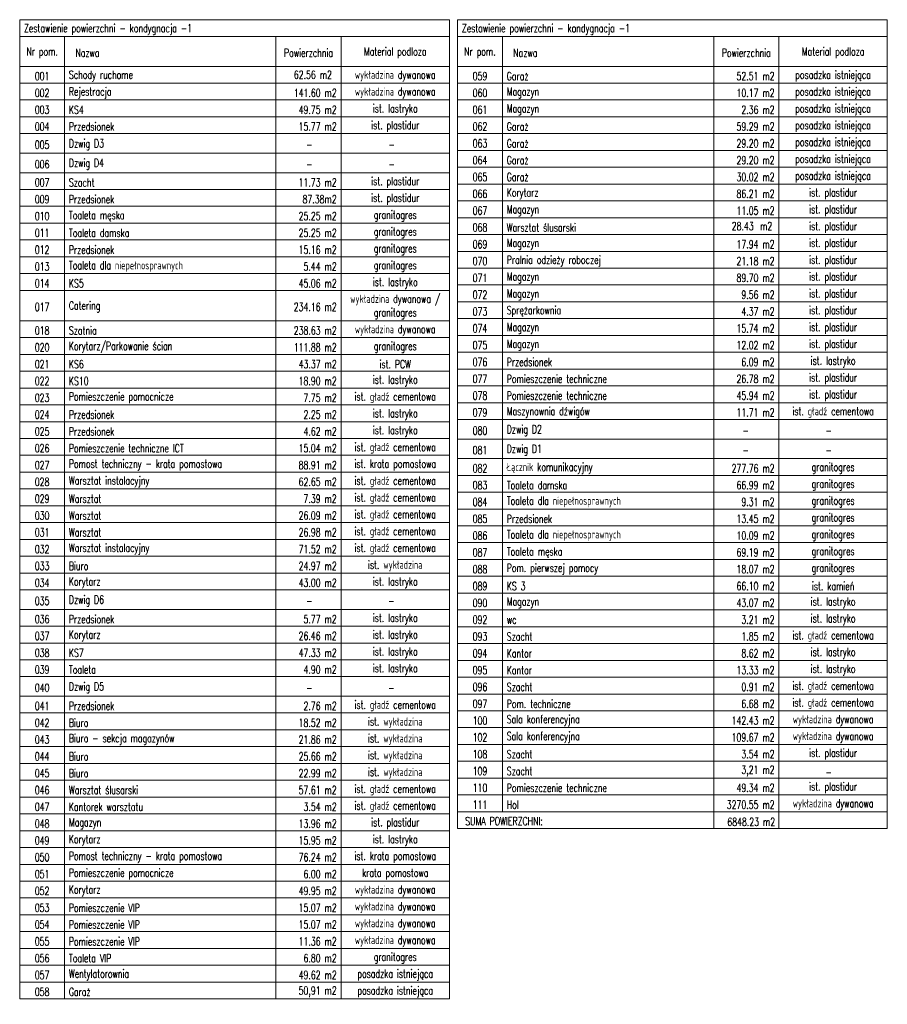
# Model space of a CAD drawing. Header units: centimetres. Extents: x -228435 to 56419, y -89367 to 477256.
# Tile 6 of 53: x -149939 to -133934, y 75643 to 93793. Entities that reach past the tile are written whole.
import ezdxf

# ---------------------------------------------------------------- set-up
doc = ezdxf.new("R2010")
doc.units = ezdxf.units.CM
doc.header["$LTSCALE"] = 50
doc.layers.add('ARCH_TABELKA', color=8, linetype='Continuous', lineweight=5)
doc.styles.add('ROMANSCIENKI', font='ROMANS.shx', dxfattribs={"width": 0.7})

msp = doc.modelspace()

# ---------------------------------------------------------------- linework, layer by layer
at = {"layer": 'ARCH_TABELKA', "linetype": 'Continuous', "lineweight": 5}
for p, q in [((-149939.243, 93793.266), (-149939.243, 75743.266)), ((-142011.743, 93793.266), (-149939.243, 93793.266)), ((-142011.743, 75743.266), (-142011.743, 93793.266)), ((-141861.743, 93793.266), (-141861.743, 78883.266)), ((-133934.243, 93793.266), (-141861.743, 93793.266)), ((-133934.243, 78883.266), (-133934.243, 93793.266)), ((-149939.243, 93483.266), (-142011.743, 93483.266)), ((-149111.743, 75743.266), (-149111.743, 93483.266)), ((-145211.743, 75743.266), (-145211.743, 93483.266)), ((-144011.743, 75743.266), (-144011.743, 93483.266)), ((-141861.743, 93483.266), (-133934.243, 93483.266)), ((-141034.243, 79193.266), (-141034.243, 93483.266)), ((-137134.243, 78883.266), (-137134.243, 93483.266)), ((-135934.243, 78883.266), (-135934.243, 93483.266)), ((-149939.243, 92933.266), (-142011.743, 92933.266)), ((-141861.743, 92933.266), (-133934.243, 92933.266)), ((-149939.243, 92623.266), (-142011.743, 92623.266)), ((-141861.743, 92623.266), (-133934.243, 92623.266)), ((-149939.243, 92313.266), (-142011.743, 92313.266)), ((-141861.743, 92313.266), (-133934.243, 92313.266)), ((-149939.243, 92003.266), (-142011.743, 92003.266)), ((-141861.743, 92003.266), (-133934.243, 92003.266)), ((-149939.243, 91693.266), (-142011.743, 91693.266)), ((-141861.743, 91693.266), (-133934.243, 91693.266)), ((-149939.243, 91333.266), (-142011.743, 91333.266)), ((-141861.743, 91383.266), (-133934.243, 91383.266)), ((-149939.243, 90973.266), (-142011.743, 90973.266)), ((-141861.743, 91073.266), (-133934.243, 91073.266)), ((-141861.743, 90763.266), (-133934.243, 90763.266)), ((-149939.243, 90663.266), (-142011.743, 90663.266)), ((-141861.743, 90453.266), (-133934.243, 90453.266)), ((-149939.243, 90353.266), (-142011.743, 90353.266)), ((-149939.243, 90043.266), (-142011.743, 90043.266)), ((-141861.743, 90143.266), (-133934.243, 90143.266)), ((-149939.243, 89733.266), (-142011.743, 89733.266)), ((-141861.743, 89833.266), (-133934.243, 89833.266)), ((-141861.743, 89523.266), (-133934.243, 89523.266)), ((-149939.243, 89423.266), (-142011.743, 89423.266)), ((-141861.743, 89213.266), (-133934.243, 89213.266)), ((-149939.243, 89113.266), (-142011.743, 89113.266)), ((-149939.243, 88803.266), (-142011.743, 88803.266)), ((-141861.743, 88903.266), (-133934.243, 88903.266)), ((-141861.743, 88593.266), (-133934.243, 88593.266)), ((-149939.243, 88243.266), (-142011.743, 88243.266)), ((-141861.743, 88283.266), (-133934.243, 88283.266)), ((-149939.243, 87933.266), (-142011.743, 87933.266)), ((-141861.743, 87973.266), (-133934.243, 87973.266)), ((-149939.243, 87623.266), (-142011.743, 87623.266)), ((-141861.743, 87663.266), (-133934.243, 87663.266)), ((-149939.243, 87313.266), (-142011.743, 87313.266)), ((-141861.743, 87353.266), (-133934.243, 87353.266)), ((-149939.243, 87003.266), (-142011.743, 87003.266)), ((-141861.743, 87043.266), (-133934.243, 87043.266)), ((-149939.243, 86693.266), (-142011.743, 86693.266)), ((-141861.743, 86733.266), (-133934.243, 86733.266)), ((-141861.743, 86423.266), (-133934.243, 86423.266)), ((-149939.243, 86383.266), (-142011.743, 86383.266)), ((-149939.243, 86073.266), (-142011.743, 86073.266)), ((-141861.743, 86063.266), (-133934.243, 86063.266)), ((-149939.243, 85763.266), (-142011.743, 85763.266)), ((-141861.743, 85703.266), (-133934.243, 85703.266)), ((-149939.243, 85453.266), (-142011.743, 85453.266)), ((-141861.743, 85393.266), (-133934.243, 85393.266)), ((-149939.243, 85143.266), (-142011.743, 85143.266)), ((-141861.743, 85083.266), (-133934.243, 85083.266)), ((-149939.243, 84833.266), (-142011.743, 84833.266)), ((-141861.743, 84773.266), (-133934.243, 84773.266)), ((-149939.243, 84523.266), (-142011.743, 84523.266)), ((-141861.743, 84463.266), (-133934.243, 84463.266)), ((-149939.243, 84213.266), (-142011.743, 84213.266)), ((-141861.743, 84153.266), (-133934.243, 84153.266)), ((-149939.243, 83903.266), (-142011.743, 83903.266)), ((-141861.743, 83843.266), (-133934.243, 83843.266)), ((-149939.243, 83593.266), (-142011.743, 83593.266)), ((-141861.743, 83533.266), (-133934.243, 83533.266)), ((-149939.243, 83283.266), (-142011.743, 83283.266)), ((-141861.743, 83223.266), (-133934.243, 83223.266)), ((-149939.243, 82923.266), (-142011.743, 82923.266)), ((-141861.743, 82913.266), (-133934.243, 82913.266)), ((-149939.243, 82613.266), (-142011.743, 82613.266)), ((-141861.743, 82603.266), (-133934.243, 82603.266)), ((-149939.243, 82303.266), (-142011.743, 82303.266)), ((-141861.743, 82293.266), (-133934.243, 82293.266)), ((-149939.243, 81993.266), (-142011.743, 81993.266)), ((-141861.743, 81983.266), (-133934.243, 81983.266)), ((-149939.243, 81683.266), (-142011.743, 81683.266)), ((-141861.743, 81673.266), (-133934.243, 81673.266)), ((-149939.243, 81323.266), (-142011.743, 81323.266)), ((-141861.743, 81363.266), (-133934.243, 81363.266)), ((-149939.243, 81013.266), (-142011.743, 81013.266)), ((-141861.743, 81053.266), (-133934.243, 81053.266)), ((-149939.243, 80703.266), (-142011.743, 80703.266)), ((-141861.743, 80743.266), (-133934.243, 80743.266)), ((-141861.743, 80433.266), (-133934.243, 80433.266)), ((-149939.243, 80393.266), (-142011.743, 80393.266)), ((-149939.243, 80083.266), (-142011.743, 80083.266)), ((-141861.743, 80123.266), (-133934.243, 80123.266)), ((-149939.243, 79773.266), (-142011.743, 79773.266)), ((-141861.743, 79813.266), (-133934.243, 79813.266)), ((-141861.743, 79503.266), (-133934.243, 79503.266)), ((-149939.243, 79463.266), (-142011.743, 79463.266)), ((-149939.243, 79153.266), (-142011.743, 79153.266)), ((-141861.743, 79193.266), (-133934.243, 79193.266)), ((-149939.243, 78843.266), (-142011.743, 78843.266)), ((-141861.743, 78883.266), (-133934.243, 78883.266)), ((-149939.243, 78533.266), (-142011.743, 78533.266)), ((-149939.243, 78223.266), (-142011.743, 78223.266)), ((-149939.243, 77913.266), (-142011.743, 77913.266)), ((-149939.243, 77603.266), (-142011.743, 77603.266)), ((-149939.243, 77293.266), (-142011.743, 77293.266)), ((-149939.243, 76983.266), (-142011.743, 76983.266)), ((-149939.243, 76673.266), (-142011.743, 76673.266)), ((-149939.243, 76363.266), (-142011.743, 76363.266)), ((-149939.243, 76053.266), (-142011.743, 76053.266)), ((-149939.243, 75743.266), (-142011.743, 75743.266))]:
    msp.add_line(p, q, dxfattribs=at)

# ---------------------------------------------------------------- texts
at = {"layer": 'ARCH_TABELKA', "linetype": 'Continuous', "lineweight": 5, "style": 'ROMANSCIENKI', "width": 0.7}
for s, p in [('62.56 m2', (-144881.743, 92703.266)), ('28.43', (-136804.243, 89913.266)), (' m2', (-136354.243, 89913.266))]:
    msp.add_text(s, height=150, dxfattribs=at).set_placement(p)
at = {"layer": 'ARCH_TABELKA', "linetype": 'Continuous', "lineweight": 5, "char_height": 150, "style": 'ROMANSCIENKI'}
for s, insert, width, attachment_point in [('Zestawienie powierzchni - kondygnacja -1', (-149859.243, 93613.266), 7767.5, 4), ('Zestawienie powierzchni - kondygnacja -1', (-141781.743, 93613.266), 7767.5, 4), ('Nr pom.', (-149525.493, 93183.266), 667.5, 5), ('Nr pom.', (-141447.993, 93183.266), 667.5, 5), ('Nazwa', (-148911.743, 93183.266), 3500, 4), ('Powierzchnia ', (-144611.743, 93183.266), 800, 5), ('Material podloza', (-143011.743, 93183.266), 1840, 5), ('Nazwa', (-140834.243, 93183.266), 3500, 4), ('Powierzchnia ', (-136534.243, 93183.266), 800, 5), ('Material podloza', (-134934.243, 93183.266), 1840, 5), ('wykładzina dywanowa', (-143011.743, 92753.266), 1840, 5), ('posadzka istniejąca', (-134934.243, 92753.266), 1840, 5), ('001', (-149525.493, 92753.266), 667.5, 5), ('Schody ruchome', (-149031.743, 92753.266), 3740, 4), ('059', (-141447.993, 92753.266), 667.5, 5), ('Garaż', (-140954.243, 92753.266), 3740, 4), ('52.51 m2', (-136014.243, 92753.266), 1040, 6), ('wykładzina dywanowa', (-143011.743, 92443.266), 1840, 5), ('posadzka istniejąca', (-134934.243, 92443.266), 1840, 5), ('002', (-149525.493, 92443.266), 667.5, 5), ('Rejestracja', (-149031.743, 92443.266), 3740, 4), ('141.60 m2', (-144091.743, 92443.266), 1040, 6), ('060', (-141447.993, 92443.266), 667.5, 5), ('Magazyn', (-140954.243, 92443.266), 3740, 4), ('10.17 m2', (-136014.243, 92443.266), 1040, 6), ('003', (-149525.493, 92133.266), 667.5, 5), ('KS4', (-149031.743, 92133.266), 3740, 4), ('49.75 m2', (-144091.743, 92133.266), 1040, 6), ('ist. lastryko', (-143011.743, 92133.266), 1840, 5), ('061', (-141447.993, 92133.266), 667.5, 5), ('Magazyn', (-140954.243, 92133.266), 3740, 4), ('2.36 m2', (-136014.243, 92133.266), 1040, 6), ('posadzka istniejąca', (-134934.243, 92133.266), 1840, 5), ('posadzka istniejąca', (-134934.243, 91823.266), 1840, 5), ('004', (-149525.493, 91823.266), 667.5, 5), ('Przedsionek', (-149031.743, 91823.266), 3740, 4), ('15.77 m2', (-144091.743, 91823.266), 1040, 6), ('ist. plastidur', (-143011.743, 91823.266), 1840, 5), ('062', (-141447.993, 91823.266), 667.5, 5), ('Garaż', (-140954.243, 91823.266), 3740, 4), ('59.29 m2', (-136014.243, 91823.266), 1040, 6), ('posadzka istniejąca', (-134934.243, 91513.266), 1840, 5), ('005', (-149525.493, 91488.266), 667.5, 5), ('Dzwig D3', (-149031.743, 91488.266), 3740, 4), ('-', (-144535.406, 91488.266), 1040, 6), ('-', (-143019.938, 91488.266), 1040, 6), ('063', (-141447.993, 91513.266), 667.5, 5), ('Garaż', (-140954.243, 91513.266), 3740, 4), ('29.20 m2', (-136014.243, 91513.266), 1040, 6), ('064', (-141447.993, 91203.266), 667.5, 5), ('Garaż', (-140954.243, 91203.266), 3740, 4), ('29.20 m2', (-136014.243, 91203.266), 1040, 6), ('posadzka istniejąca', (-134934.243, 91203.266), 1840, 5), ('006', (-149525.493, 91128.266), 667.5, 5), ('Dzwig D4', (-149031.743, 91128.266), 3740, 4), ('-', (-144535.406, 91128.266), 1040, 6), ('-', (-143019.938, 91128.266), 1040, 6), ('posadzka istniejąca', (-134934.243, 90893.266), 1840, 5), ('065', (-141447.993, 90893.266), 667.5, 5), ('Garaż', (-140954.243, 90893.266), 3740, 4), ('30.02 m2', (-136014.243, 90893.266), 1040, 6), ('007', (-149525.493, 90793.266), 667.5, 5), ('Szacht', (-149031.743, 90793.266), 3740, 4), ('11.73 m2', (-144091.743, 90793.266), 1040, 6), ('ist. plastidur', (-143011.743, 90793.266), 1840, 5), ('009', (-149525.493, 90483.266), 667.5, 5), ('Przedsionek', (-149031.743, 90483.266), 3740, 4), ('87.38m2', (-144091.743, 90483.266), 1040, 6), ('ist. plastidur', (-143011.743, 90483.266), 1840, 5), ('066', (-141447.993, 90583.266), 667.5, 5), ('Korytarz', (-140954.243, 90583.266), 3740, 4), ('86.21 m2', (-136014.243, 90583.266), 1040, 6), ('ist. plastidur', (-134934.243, 90583.266), 1840, 5), ('010', (-149525.493, 90173.266), 667.5, 5), ('Toaleta męska', (-149031.743, 90173.266), 3740, 4), ('25.25 m2', (-144091.743, 90173.266), 1040, 6), ('granitogres', (-143011.743, 90173.266), 1840, 5), ('067', (-141447.993, 90273.266), 667.5, 5), ('Magazyn', (-140954.243, 90273.266), 3740, 4), ('11.05 m2', (-136014.243, 90273.266), 1040, 6), ('ist. plastidur', (-134934.243, 90273.266), 1840, 5), ('068', (-141447.993, 89963.266), 667.5, 5), ('Warsztat ślusarski', (-140954.243, 89963.266), 3740, 4), ('ist. plastidur', (-134934.243, 89963.266), 1840, 5), ('011', (-149525.493, 89863.266), 667.5, 5), ('Toaleta damska', (-149031.743, 89863.266), 3740, 4), ('25.25 m2', (-144091.743, 89863.266), 1040, 6), ('granitogres', (-143011.743, 89863.266), 1840, 5), ('069', (-141447.993, 89653.266), 667.5, 5), ('Magazyn', (-140954.243, 89653.266), 3740, 4), ('17.94 m2', (-136014.243, 89653.266), 1040, 6), ('ist. plastidur', (-134934.243, 89653.266), 1840, 5), ('012', (-149525.493, 89553.266), 667.5, 5), ('Przedsionek', (-149031.743, 89553.266), 3740, 4), ('15.16 m2', (-144091.743, 89553.266), 1040, 6), ('granitogres', (-143011.743, 89553.266), 1840, 5), ('013', (-149525.493, 89243.266), 667.5, 5), ('Toaleta dla niepełnosprawnych', (-149031.743, 89243.266), 3740, 4), ('5.44 m2', (-144091.743, 89243.266), 1040, 6), ('granitogres', (-143011.743, 89243.266), 1840, 5), ('070', (-141447.993, 89343.266), 667.5, 5), ('Pralnia odzieży roboczej', (-140954.243, 89343.266), 3740, 4), ('21.18 m2', (-136014.243, 89343.266), 1040, 6), ('ist. plastidur', (-134934.243, 89343.266), 1840, 5), ('071', (-141447.993, 89033.266), 667.5, 5), ('Magazyn', (-140954.243, 89033.266), 3740, 4), ('89.70 m2', (-136014.243, 89033.266), 1040, 6), ('ist. plastidur', (-134934.243, 89033.266), 1840, 5), ('014', (-149525.493, 88933.266), 667.5, 5), ('KS5', (-149031.743, 88933.266), 3740, 4), ('45.06 m2', (-144091.743, 88933.266), 1040, 6), ('ist. lastryko', (-143011.743, 88933.266), 1840, 5), ('wykładzina dywanowa / granitogres', (-143011.743, 88498.266), 1840, 5), ('072', (-141447.993, 88723.266), 667.5, 5), ('Magazyn', (-140954.243, 88723.266), 3740, 4), ('9.56 m2', (-136014.243, 88723.266), 1040, 6), ('ist. plastidur', (-134934.243, 88723.266), 1840, 5), ('017', (-149525.493, 88498.266), 667.5, 5), ('Catering', (-149031.743, 88498.266), 3740, 4), ('234.16 m2', (-144091.743, 88498.266), 1040, 6), ('073', (-141447.993, 88413.266), 667.5, 5), ('Sprężarkownia', (-140954.243, 88413.266), 3740, 4), ('4.37 m2', (-136014.243, 88413.266), 1040, 6), ('ist. plastidur', (-134934.243, 88413.266), 1840, 5), ('wykładzina dywanowa', (-143011.743, 88063.266), 1840, 5), ('ist. plastidur', (-134934.243, 88103.266), 1840, 5), ('018', (-149525.493, 88063.266), 667.5, 5), ('Szatnia', (-149031.743, 88063.266), 3740, 4), ('238.63 m2', (-144091.743, 88063.266), 1040, 6), ('074', (-141447.993, 88103.266), 667.5, 5), ('Magazyn', (-140954.243, 88103.266), 3740, 4), ('15.74 m2', (-136014.243, 88103.266), 1040, 6), ('020', (-149525.493, 87753.266), 667.5, 5), ('Korytarz/Parkowanie ścian', (-149031.743, 87753.266), 3740, 4), ('111.88 m2', (-144091.743, 87753.266), 1040, 6), ('granitogres', (-143011.743, 87753.266), 1840, 5), ('075', (-141447.993, 87793.266), 667.5, 5), ('Magazyn', (-140954.243, 87793.266), 3740, 4), ('12.02 m2', (-136014.243, 87793.266), 1040, 6), ('ist. plastidur', (-134934.243, 87793.266), 1840, 5), ('021', (-149525.493, 87443.266), 667.5, 5), ('KS6', (-149031.743, 87443.266), 3740, 4), ('43.37 m2', (-144091.743, 87443.266), 1040, 6), ('ist. PCW', (-143011.743, 87443.266), 1840, 5), ('076', (-141447.993, 87483.266), 667.5, 5), ('Przedsionek', (-140954.243, 87483.266), 3740, 4), ('6.09 m2', (-136014.243, 87483.266), 1040, 6), ('ist. lastryko', (-134934.243, 87483.266), 1840, 5), ('022', (-149525.493, 87133.266), 667.5, 5), ('KS10', (-149031.743, 87133.266), 3740, 4), ('18.90 m2', (-144091.743, 87133.266), 1040, 6), ('ist. lastryko', (-143011.743, 87133.266), 1840, 5), ('077', (-141447.993, 87173.266), 667.5, 5), ('Pomieszczenie techniczne', (-140954.243, 87173.266), 3740, 4), ('26.78 m2', (-136014.243, 87173.266), 1040, 6), ('ist. plastidur', (-134934.243, 87173.266), 1840, 5), ('ist. gładź cementowa', (-143011.743, 86823.266), 1840, 5), ('078', (-141447.993, 86863.266), 667.5, 5), ('Pomieszczenie techniczne', (-140954.243, 86863.266), 3740, 4), ('45.94 m2', (-136014.243, 86863.266), 1040, 6), ('ist. plastidur', (-134934.243, 86863.266), 1840, 5), ('023', (-149525.493, 86823.266), 667.5, 5), ('Pomieszczenie pomocnicze', (-149031.743, 86823.266), 3740, 4), ('7.75 m2', (-144091.743, 86823.266), 1040, 6), ('ist. gładź cementowa', (-134934.243, 86553.266), 1840, 5), ('024', (-149525.493, 86513.266), 667.5, 5), ('Przedsionek', (-149031.743, 86513.266), 3740, 4), ('2.25 m2', (-144091.743, 86513.266), 1040, 6), ('ist. lastryko', (-143011.743, 86513.266), 1840, 5), ('079', (-141447.993, 86553.266), 667.5, 5), ('Maszynownia dźwigów', (-140954.243, 86553.266), 3740, 4), ('11.71 m2', (-136014.243, 86553.266), 1040, 6), ('025', (-149525.493, 86203.266), 667.5, 5), ('Przedsionek', (-149031.743, 86203.266), 3740, 4), ('4.62 m2', (-144091.743, 86203.266), 1040, 6), ('ist. lastryko', (-143011.743, 86203.266), 1840, 5), ('080', (-141447.993, 86218.266), 667.5, 5), ('Dzwig D2', (-140954.243, 86218.266), 3740, 4), ('-', (-136488.703, 86218.266), 1040, 6), ('-', (-134956.775, 86218.266), 1040, 6), ('ist. gładź cementowa', (-143011.743, 85893.266), 1840, 5), ('026', (-149525.493, 85893.266), 667.5, 5), ('Pomieszczenie techniczne ICT', (-149031.743, 85893.266), 3740, 4), ('15.04 m2', (-144091.743, 85893.266), 1040, 6), ('081', (-141447.993, 85858.266), 667.5, 5), ('Dzwig D1', (-140954.243, 85858.266), 3740, 4), ('-', (-136488.703, 85858.266), 1040, 6), ('-', (-134956.775, 85858.266), 1040, 6), ('027', (-149525.493, 85583.266), 667.5, 5), ('Pomost techniczny - krata pomostowa', (-149031.743, 85583.266), 3740, 4), ('88.91 m2', (-144091.743, 85583.266), 1040, 6), ('ist. krata pomostowa', (-143011.743, 85583.266), 1840, 5), ('ist. gładź cementowa', (-143011.743, 85273.266), 1840, 5), ('082', (-141447.993, 85523.266), 667.5, 5), ('Łącznik komunikacyjny', (-140954.243, 85523.266), 3740, 4), ('277.76 m2', (-136014.243, 85523.266), 1040, 6), ('granitogres', (-134934.243, 85523.266), 1840, 5), ('028', (-149525.493, 85273.266), 667.5, 5), ('Warsztat instalacyjny', (-149031.743, 85273.266), 3740, 4), ('62.65 m2', (-144091.743, 85273.266), 1040, 6), ('083', (-141447.993, 85213.266), 667.5, 5), ('Toaleta damska', (-140954.243, 85213.266), 3740, 4), ('66.99 m2', (-136014.243, 85213.266), 1040, 6), ('granitogres', (-134934.243, 85213.266), 1840, 5), ('ist. gładź cementowa', (-143011.743, 84963.266), 1840, 5), ('029', (-149525.493, 84963.266), 667.5, 5), ('Warsztat', (-149031.743, 84963.266), 3740, 4), ('7.39 m2', (-144091.743, 84963.266), 1040, 6), ('084', (-141447.993, 84903.266), 667.5, 5), ('Toaleta dla niepełnosprawnych', (-140954.243, 84903.266), 3740, 4), ('9.31 m2', (-136014.243, 84903.266), 1040, 6), ('granitogres', (-134934.243, 84903.266), 1840, 5), ('ist. gładź cementowa', (-143011.743, 84653.266), 1840, 5), ('030', (-149525.493, 84653.266), 667.5, 5), ('Warsztat', (-149031.743, 84653.266), 3740, 4), ('26.09 m2', (-144091.743, 84653.266), 1040, 6), ('ist. gładź cementowa', (-143011.743, 84343.266), 1840, 5), ('085', (-141447.993, 84593.266), 667.5, 5), ('Przedsionek', (-140954.243, 84593.266), 3740, 4), ('13.45 m2', (-136014.243, 84593.266), 1040, 6), ('granitogres', (-134934.243, 84593.266), 1840, 5), ('031', (-149525.493, 84343.266), 667.5, 5), ('Warsztat', (-149031.743, 84343.266), 3740, 4), ('26.98 m2', (-144091.743, 84343.266), 1040, 6), ('Toaleta dla niepełnosprawnych', (-140954.243, 84283.266), 3740, 4), ('ist. gładź cementowa', (-143011.743, 84033.266), 1840, 5), ('086', (-141447.993, 84283.266), 667.5, 5), ('10.09 m2', (-136014.243, 84283.266), 1040, 6), ('granitogres', (-134934.243, 84283.266), 1840, 5), ('032', (-149525.493, 84033.266), 667.5, 5), ('Warsztat instalacyjny', (-149031.743, 84033.266), 3740, 4), ('71.52 m2', (-144091.743, 84033.266), 1040, 6), ('087', (-141447.993, 83973.266), 667.5, 5), ('Toaleta męska', (-140954.243, 83973.266), 3740, 4), ('69.19 m2', (-136014.243, 83973.266), 1040, 6), ('granitogres', (-134934.243, 83973.266), 1840, 5), ('033', (-149525.493, 83723.266), 667.5, 5), ('Biuro', (-149031.743, 83723.266), 3740, 4), ('24.97 m2', (-144091.743, 83723.266), 1040, 6), ('ist. wykładzina', (-143011.743, 83723.266), 1840, 5), ('088', (-141447.993, 83663.266), 667.5, 5), ('Pom. pierwszej pomocy', (-140954.243, 83663.266), 3740, 4), ('18.07 m2', (-136014.243, 83663.266), 1040, 6), ('granitogres', (-134934.243, 83663.266), 1840, 5), ('034', (-149525.493, 83413.266), 667.5, 5), ('Korytarz', (-149031.743, 83413.266), 3740, 4), ('43.00 m2', (-144091.743, 83413.266), 1040, 6), ('ist. lastryko', (-143011.743, 83413.266), 1840, 5), ('089', (-141447.993, 83353.266), 667.5, 5), ('KS 3', (-140954.243, 83353.266), 3740, 4), ('66.10 m2', (-136014.243, 83353.266), 1040, 6), ('ist. kamień', (-134934.243, 83353.266), 1840, 5), ('035', (-149525.493, 83078.266), 667.5, 5), ('Dzwig D6', (-149031.743, 83078.266), 3740, 4), ('090', (-141447.993, 83043.266), 667.5, 5), ('Magazyn', (-140954.243, 83043.266), 3740, 4), ('43.07 m2', (-136014.243, 83043.266), 1040, 6), ('ist. lastryko', (-134934.243, 83043.266), 1840, 5), ('-', (-144535.35, 83078.266), 1040, 6), ('-', (-143025.618, 83078.266), 1040, 6), ('036', (-149525.493, 82743.266), 667.5, 5), ('Przedsionek', (-149031.743, 82743.266), 3740, 4), ('5.77 m2', (-144091.743, 82743.266), 1040, 6), ('ist. lastryko', (-143011.743, 82743.266), 1840, 5), ('092', (-141447.993, 82733.266), 667.5, 5), ('wc', (-140954.243, 82733.266), 3740, 4), ('3.21 m2', (-136014.243, 82733.266), 1040, 6), ('ist. lastryko', (-134934.243, 82733.266), 1840, 5), ('ist. gładź cementowa', (-134934.243, 82423.266), 1840, 5), ('037', (-149525.493, 82433.266), 667.5, 5), ('Korytarz', (-149031.743, 82433.266), 3740, 4), ('26.46 m2', (-144091.743, 82433.266), 1040, 6), ('ist. lastryko', (-143011.743, 82433.266), 1840, 5), ('093', (-141447.993, 82423.266), 667.5, 5), ('Szacht', (-140954.243, 82423.266), 3740, 4), ('1.85 m2', (-136014.243, 82423.266), 1040, 6), ('038', (-149525.493, 82123.266), 667.5, 5), ('KS7', (-149031.743, 82123.266), 3740, 4), ('47.33 m2', (-144091.743, 82123.266), 1040, 6), ('ist. lastryko', (-143011.743, 82123.266), 1840, 5), ('ist. lastryko', (-134934.243, 82113.266), 1840, 5), ('094', (-141447.993, 82113.266), 667.5, 5), ('Kantor', (-140954.243, 82113.266), 3740, 4), ('8.62 m2', (-136014.243, 82113.266), 1040, 6), ('039', (-149525.493, 81813.266), 667.5, 5), ('Toaleta', (-149031.743, 81813.266), 3740, 4), ('4.90 m2', (-144091.743, 81813.266), 1040, 6), ('ist. lastryko', (-143011.743, 81813.266), 1840, 5), ('095', (-141447.993, 81803.266), 667.5, 5), ('Kantor', (-140954.243, 81803.266), 3740, 4), ('13.33 m2', (-136014.243, 81803.266), 1040, 6), ('ist. lastryko', (-134934.243, 81803.266), 1840, 5), ('ist. gładź cementowa', (-134934.243, 81493.266), 1840, 5), ('040', (-149525.493, 81478.266), 667.5, 5), ('Dzwig D5', (-149031.743, 81478.266), 3740, 4), ('096', (-141447.993, 81493.266), 667.5, 5), ('Szacht', (-140954.243, 81493.266), 3740, 4), ('0.91 m2', (-136014.243, 81493.266), 1040, 6), ('-', (-144535.35, 81478.266), 1040, 6), ('ist. gładź cementowa', (-143011.743, 81143.266), 1840, 5), ('-', (-143025.618, 81478.266), 1040, 6), ('ist. gładź cementowa', (-134934.243, 81183.266), 1840, 5), ('041', (-149525.493, 81143.266), 667.5, 5), ('Przedsionek', (-149031.743, 81143.266), 3740, 4), ('2.76 m2', (-144091.743, 81143.266), 1040, 6), ('097', (-141447.993, 81183.266), 667.5, 5), ('Pom. techniczne', (-140954.243, 81183.266), 3740, 4), ('6.68 m2', (-136014.243, 81183.266), 1040, 6), ('ist. wykładzina', (-143011.743, 80833.266), 1840, 5), ('100', (-141447.993, 80873.266), 667.5, 5), ('Sala konferencyjna', (-140954.243, 80873.266), 3740, 4), ('142.43 m2', (-136014.243, 80873.266), 1040, 6), ('wykładzina dywanowa', (-134934.243, 80873.266), 1840, 5), ('042', (-149525.493, 80833.266), 667.5, 5), ('Biuro', (-149031.743, 80833.266), 3740, 4), ('18.52 m2', (-144091.743, 80833.266), 1040, 6), ('wykładzina dywanowa', (-134934.243, 80563.266), 1840, 5), ('043', (-149525.493, 80523.266), 667.5, 5), ('Biuro - sekcja magazynów', (-149031.743, 80523.266), 3740, 4), ('21.86 m2', (-144091.743, 80523.266), 1040, 6), ('ist. wykładzina', (-143011.743, 80523.266), 1840, 5), ('102', (-141447.993, 80563.266), 667.5, 5), ('Sala konferencyjna', (-140954.243, 80563.266), 3740, 4), ('109.67 m2', (-136014.243, 80563.266), 1040, 6), ('044', (-149525.493, 80213.266), 667.5, 5), ('Biuro', (-149031.743, 80213.266), 3740, 4), ('25.66 m2', (-144091.743, 80213.266), 1040, 6), ('ist. wykładzina', (-143011.743, 80213.266), 1840, 5), ('108', (-141447.993, 80253.266), 667.5, 5), ('Szacht', (-140954.243, 80253.266), 3740, 4), ('3.54 m2', (-136014.243, 80253.266), 1040, 6), ('ist. plastidur', (-134934.243, 80253.266), 1840, 5), ('Szacht', (-140954.243, 79943.266), 3740, 4), ('045', (-149525.493, 79903.266), 667.5, 5), ('Biuro', (-149031.743, 79903.266), 3740, 4), ('22.99 m2', (-144091.743, 79903.266), 1040, 6), ('ist. wykładzina', (-143011.743, 79903.266), 1840, 5), ('109', (-141447.993, 79943.266), 667.5, 5), ('3,21 m2', (-136014.243, 79943.266), 1040, 6), ('-', (-134956.775, 79918.266), 1040, 6), ('046', (-149525.493, 79593.266), 667.5, 5), ('Warsztat ślusarski', (-149031.743, 79593.266), 3740, 4), ('57.61 m2', (-144091.743, 79593.266), 1040, 6), ('ist. gładź cementowa', (-143011.743, 79593.266), 1840, 5), ('110', (-141447.993, 79633.266), 667.5, 5), ('Pomieszczenie techniczne', (-140954.243, 79633.266), 3740, 4), ('49.34 m2', (-136014.243, 79633.266), 1040, 6), ('ist. plastidur', (-134934.243, 79633.266), 1840, 5), ('ist. gładź cementowa', (-143011.743, 79283.266), 1840, 5), ('3270.55 m2', (-136014.243, 79323.266), 1040, 6), ('wykładzina dywanowa', (-134934.243, 79323.266), 1840, 5), ('047', (-149525.493, 79283.266), 667.5, 5), ('Kantorek warsztatu', (-149031.743, 79283.266), 3740, 4), ('3.54 m2', (-144091.743, 79283.266), 1040, 6), ('111', (-141447.993, 79323.266), 667.5, 5), ('Hol', (-140954.243, 79323.266), 3740, 4), ('6848.23 m2', (-136003.152, 79005.288), 1040, 6), ('048', (-149525.493, 78973.266), 667.5, 5), ('Magazyn', (-149031.743, 78973.266), 3740, 4), ('13.96 m2', (-144091.743, 78973.266), 1040, 6), ('ist. plastidur', (-143011.743, 78973.266), 1840, 5), ('SUMA POWIERZCHNI:', (-141720.524, 79020.147), 3740, 4), ('049', (-149525.493, 78663.266), 667.5, 5), ('Korytarz', (-149031.743, 78663.266), 3740, 4), ('15.95 m2', (-144091.743, 78663.266), 1040, 6), ('ist. lastryko', (-143011.743, 78663.266), 1840, 5), ('050', (-149525.493, 78353.266), 667.5, 5), ('Pomost techniczny - krata pomostowa', (-149031.743, 78353.266), 3740, 4), ('76.24 m2', (-144091.743, 78353.266), 1040, 6), ('ist. krata pomostowa', (-143011.743, 78353.266), 1840, 5), ('051', (-149525.493, 78043.266), 667.5, 5), ('Pomieszczenie pomocnicze', (-149031.743, 78043.266), 3740, 4), ('6.00 m2', (-144091.743, 78043.266), 1040, 6), ('krata pomostowa', (-143011.743, 78043.266), 1840, 5), ('wykładzina dywanowa', (-143011.743, 77733.266), 1840, 5), ('052', (-149525.493, 77733.266), 667.5, 5), ('Korytarz', (-149031.743, 77733.266), 3740, 4), ('49.95 m2', (-144091.743, 77733.266), 1040, 6), ('053', (-149525.493, 77423.266), 667.5, 5), ('Pomieszczenie VIP', (-149031.743, 77423.266), 3740, 4), ('15.07 m2', (-144091.743, 77423.266), 1040, 6), ('wykładzina dywanowa', (-143011.743, 77423.266), 1840, 5), ('wykładzina dywanowa', (-143011.743, 77113.266), 1840, 5), ('054', (-149525.493, 77113.266), 667.5, 5), ('Pomieszczenie VIP', (-149031.743, 77113.266), 3740, 4), ('15.07 m2', (-144091.743, 77113.266), 1040, 6), ('wykładzina dywanowa', (-143011.743, 76803.266), 1840, 5), ('055', (-149525.493, 76803.266), 667.5, 5), ('Pomieszczenie VIP', (-149031.743, 76803.266), 3740, 4), ('11.36 m2', (-144091.743, 76803.266), 1040, 6), ('Toaleta VIP', (-149031.743, 76493.266), 3740, 4), ('granitogres', (-143011.743, 76493.266), 1840, 5), ('056', (-149525.493, 76493.266), 667.5, 5), ('6.80 m2', (-144091.743, 76493.266), 1040, 6), ('posadzka istniejąca', (-143011.743, 76183.266), 1840, 5), ('057', (-149525.493, 76183.266), 667.5, 5), ('Wentylatorownia', (-149031.743, 76183.266), 3740, 4), ('49.62 m2', (-144091.743, 76183.266), 1040, 6), ('posadzka istniejąca', (-143011.743, 75873.266), 1840, 5), ('058', (-149525.493, 75873.266), 667.5, 5), ('Garaż', (-149031.743, 75873.266), 3740, 4), ('50,91 m2', (-144091.743, 75873.266), 1040, 6)]:
    msp.add_mtext(s, dxfattribs=dict(at, insert=insert, width=width, attachment_point=attachment_point))

doc.saveas('drawing.dxf')
